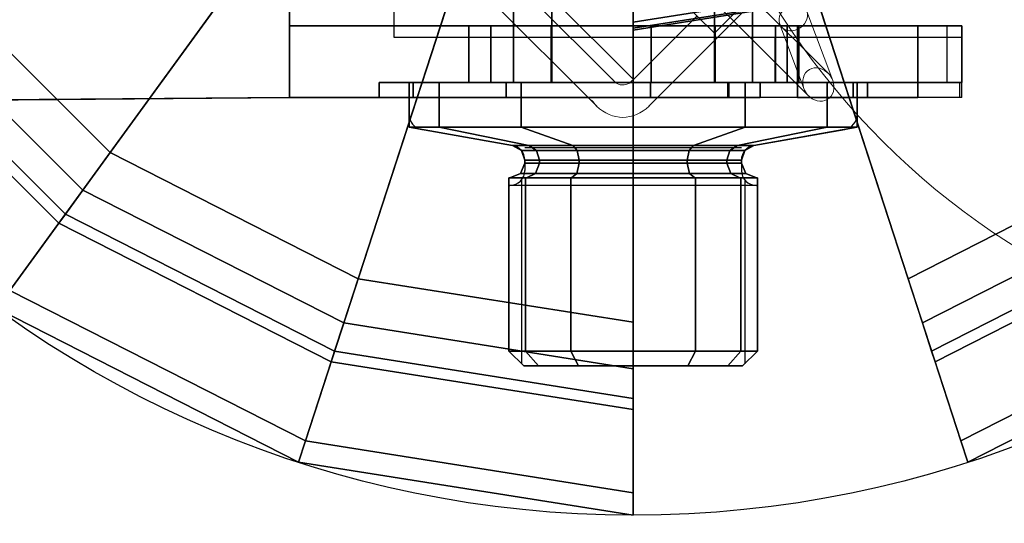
# Model space of a CAD drawing. Header units: millimetres. Extents: x -380244 to 257841, y -4400 to 11650.
# Tile 65 of 140: x 5537 to 5603, y 3819 to 3853. Entities that reach past the tile are written whole.
import ezdxf
from ezdxf import colors
from ezdxf.entities.mleader import LeaderData, LeaderLine
from ezdxf.math import Vec2, Vec3

# ---------------------------------------------------------------- set-up
doc = ezdxf.new("R2010")
doc.units = ezdxf.units.MM
for name, color, linetype in [('Equip2D', 250, 'Continuous'), ('Equip3D', 7, 'Continuous'), ('EquipAnnot', 5, 'Continuous'), ('Обмер', 6, 'Continuous'), ('Привязки Вент', 102, 'Continuous'), ('Привязки Электр', 1, 'Continuous'), ('Трапы', 54, 'Continuous')]:
    doc.layers.add(name, color=color, linetype=linetype)
doc.styles.add('GOST прямой', font='isocpeur.ttf', dxfattribs={"height": 2.5})
doc.styles.add('Выноски', font='isocpeur.ttf', dxfattribs={"height": 2.5})
doc.styles.add('Размеры', font='txt.shx', dxfattribs={"height": 2.5})
doc.dimstyles.new('Main', dxfattribs={"dimscale": 0, "dimtxt": 2.5, "dimasz": 1, "dimexe": 1.25, "dimexo": 0.625, "dimtad": 1, "dimdec": 1, "dimrnd": 0.5, "dimtxsty": 'Размеры', "dimblk": 'OBLIQUE', "dimcen": 2.5, "dimadec": 0, "dimazin": 0, "dimtfac": 1, "dimtdec": 1, "dimtmove": 1, "dimatfit": 2, "dimfxl": 1, "dimarcsym": 0})

# ---------------------------------------------------------------- blocks, each defined once
blk = doc.blocks.new('A$C63251f99')
at = {"color": 0, "linetype": 'Continuous', "lineweight": 0}
blk.add_arc((150, -180), 50, 90, 180, dxfattribs=at)
blk = doc.blocks.new('НСО1М-7_7Б')
at = {"layer": 'Equip2D'}
blk.add_blockref('A$C63251f99', (0, 0), dxfattribs=at)
at = {"layer": 'EquipAnnot', "style": 'GOST прямой', "flags": 1}
for tag, p in [('НАИМЕНОВАНИЕ', (0, 0)), ('РАЗМЕРЫ', (0, 0)), ('ОПИСАНИЕ', (0, -4.75)), ('ВЕС', (0, -4.75))]:
    blk.add_attdef(tag, p, '', height=2.5, dxfattribs=at)
at = {"layer": 'EquipAnnot', "style": 'GOST прямой'}
blk.add_attdef('НОМЕР', (339.657, -775.145), '', height=2.5, dxfattribs=at)
blk = doc.blocks.new('A$C65905cda')
at = {"color": 0, "linetype": 'Continuous', "lineweight": 0}
for p, q in [((523.397, -334.517), (528.014, -332.788)), ((527.526, -333.101), (520.512, -340.116)), ((529.053, -334.403), (524.047, -339.409)), ((524.368, -336.289), (528.566, -334.717)), ((506.187, -354.47), (524.471, -336.186)), ((524.23, -336.341), (524.368, -336.289)), ((529.361, -344.723), (522.648, -338.009)), ((522.728, -338.586), (524.849, -340.707)), ((524.047, -339.409), (521.926, -341.53)), ((524.849, -340.707), (510.707, -354.849)), ((527.947, -346.137), (523.683, -341.873)), ((529.73, -345.092), (529.361, -344.723)), ((516.633, -357.451), (527.947, -346.137)), ((528.07, -346.26), (527.947, -346.137)), ((517.924, -357.574), (528.07, -347.428)), ((519.092, -359.234), (529.73, -348.596))]:
    blk.add_line(p, q, dxfattribs=at)
for centre, major_axis, ratio, start_param, end_param in [((528.29, -333.752), (-0.984, -0.633), 0.847317, 4.461919, 4.880099), ((528.29, -333.752), (-0.984, -0.633), 0.847317, 1.738507, 4.461919), ((528.29, -333.752), (-0.984, -0.633), 0.847317, -1.403086, 1.320326), ((523.814, -335.429), (0.545, -0.847), 0.816831, -2.882181, 0.175256), ((523.814, -335.429), (0.545, -0.847), 0.816831, 0.259412, 3.316849), ((528.29, -333.752), (-0.984, -0.633), 0.847317, 1.320326, 1.738507), ((523.814, -335.429), (0.545, -0.847), 0.816831, 0.175256, 0.259412), ((527.24, -346.844), (3.251, 0), 0.838728, -0.697914, 0.697914), ((527.24, -346.844), (1.084, 0), 0.838728, -0.872883, 0.697914), ((527.24, -346.844), (3.251, 0), 0.838728, -0.872883, -0.697914)]:
    blk.add_ellipse(centre, major_axis=major_axis, ratio=ratio, start_param=start_param, end_param=end_param, dxfattribs=at)
blk = doc.blocks.new('Жироуловитель')
at = {"layer": 'Equip2D'}
blk.add_blockref('A$C65905cda', (0, 0), dxfattribs=at)
at = {"layer": 'EquipAnnot', "style": 'GOST прямой', "flags": 1}
blk.add_attdef('НАИМЕНОВАНИЕ', (0, 0), '', height=125, dxfattribs=at)
at = {"layer": 'EquipAnnot', "style": 'GOST прямой'}
blk.add_attdef('НОМЕР', (111.529, -550.01), '', height=125, dxfattribs=at)
blk = doc.blocks.new('Bestmax XL')
at = {"layer": 'Equip2D'}
for p, q in [((-44.5, -57), (-44.953, -5.044)), ((-44.5, -57), (-44.5, -86.431)), ((-35, -57), (-44.5, -57)), ((-40.5, -102), (-40.5, -64)), ((-40.5, -64), (-35, -64)), ((-45.661, -65), (-43.5, -65)), ((-43.5, -95), (-43.5, -65)), ((-47.721, -71.924), (-46.646, -65.826)), ((-46.5, -66.544), (-46.5, -93.456)), ((-61.5, -71.67), (-62.5, -72.67)), ((-61.5, -71.67), (-50.4, -71.67)), ((-61.5, -88.33), (-61.5, -71.67)), ((-50.4, -88.33), (-50.4, -71.67)), ((-37.8, -72), (-43.5, -72)), ((-62.5, -87.33), (-62.5, -72.67)), ((-50.032, -72.525), (-62.355, -72.525)), ((-48.706, -72.75), (-49.4, -72.75)), ((-47.867, -72.75), (-47.867, -87.25)), ((-44.5, -86.431), (-43.5, -86.431)), ((-61.5, -88.33), (-62.5, -87.33)), ((-50.032, -87.475), (-62.355, -87.475)), ((-48.706, -87.25), (-49.4, -87.25)), ((-61.5, -88.33), (-50.4, -88.33)), ((-47.721, -88.076), (-46.646, -94.174)), ((-37.8, -88), (-43.5, -88)), ((-43.5, -89.5), (-40.5, -89.5)), ((-45.661, -95), (-43.5, -95)), ((-44.5, -102), (-44.5, -95)), ((-43.5, -102), (-43.5, -95)), ((-44.5, -102), (-40.5, -102))]:
    blk.add_line(p, q, dxfattribs=at)
blk.add_circle((0, -80), 72.5, dxfattribs=at)
for centre, start, end in [((-45.661, -66), 90, 170), ((-49.4, -71.75), 180, 270), ((-48.706, -71.75), 270, 350), ((-49.4, -88.25), 90, 180), ((-48.706, -88.25), 10, 90), ((-45.661, -94), 190, 270)]:
    blk.add_arc(centre, 1, start, end, dxfattribs=at)
at = {"layer": 'Equip3D', "color": 154}
for points, invisible_edges in [([(-34.639, -15.656, 772.725), (-35, -57, 772), (-44.5, -57, 772), (-44.953, -5.044, 772.903)], 10), ([(-34.639, -15.656, 727.275), (-35, -57, 728), (-44.5, -57, 728), (-44.953, -5.044, 727.097)], 10), ([(-44.5, -65.278, 741.5), (-44.5, -71.5, 735.278), (-44.5, -67.298, 728), (-44.5, -57, 736.721)], 14), ([(-44.5, -63, 750), (-44.5, -57, 750), (-44.5, -57, 736.721), (-44.5, -65.278, 741.5)], 5), ([(-44.5, -67.298, 728), (-44.5, -57, 736.721), (-44.5, -57, 728)], 5), ([(-44.5, -63, 750), (-44.5, -57, 750), (-44.5, -57, 763.279), (-44.5, -65.278, 758.5)], 5), ([(-44.5, -65.278, 758.5), (-44.5, -71.5, 764.722), (-44.5, -67.298, 772), (-44.5, -57, 763.279)], 14), ([(-44.5, -67.298, 772), (-44.5, -57, 763.279), (-44.5, -57, 772), (-44.5, -67.298, 772)], 1), ([(-39.7, -69, 750), (-39.7, -57, 750), (-39.7, -57, 763.279), (-39.7, -70.474, 755.5)], 5), ([(-39.7, -69, 750), (-39.7, -70.474, 744.5), (-39.7, -57, 736.721), (-39.7, -57, 750)], 10), ([(-39.7, -70.474, 755.5), (-39.7, -74.5, 759.526), (-39.7, -67.298, 772), (-39.7, -57, 763.279)], 14), ([(-39.7, -57, 736.721), (-39.7, -67.298, 728), (-39.7, -74.5, 740.474), (-39.7, -70.474, 744.5)], 11), ([(-39.7, -57, 763.279), (-39.7, -57, 772), (-39.7, -67.298, 772)], 8), ([(-39.7, -57, 736.721), (-39.7, -57, 728), (-39.7, -67.298, 728)], 8), ([(-43.5, -70.474, 744.5), (-43.5, -69, 750), (-43.5, -63, 750), (-43.5, -65.278, 741.5)], 10), ([(-43.5, -69, 750), (-43.5, -70.474, 755.5), (-43.5, -65.278, 758.5), (-43.5, -63, 750)], 10), ([(-43.5, -71.5, 735.278), (-43.5, -74.5, 740.474), (-43.5, -70.474, 744.5), (-43.5, -65.278, 741.5)], 5), ([(-43.5, -70.474, 755.5), (-43.5, -74.5, 759.526), (-43.5, -71.5, 764.722), (-43.5, -65.278, 758.5)], 10), ([(-44.5, -71.5, 764.722), (-44.5, -80, 767), (-44.5, -80, 772), (-44.5, -67.298, 772)], 10), ([(-44.5, -71.5, 735.278), (-44.5, -80, 733), (-44.5, -80, 728), (-44.5, -67.298, 728)], 10), ([(-39.7, -80, 739), (-39.7, -80, 728), (-39.7, -67.298, 728), (-39.7, -74.5, 740.474)], 5), ([(-39.7, -74.5, 759.526), (-39.7, -67.298, 772), (-39.7, -80, 772), (-39.7, -80, 761)], 5), ([(-43.5, -80, 733), (-43.5, -80, 739), (-43.5, -74.5, 740.474), (-43.5, -71.5, 735.278)], 5), ([(-43.5, -74.5, 759.526), (-43.5, -80, 761), (-43.5, -80, 767), (-43.5, -71.5, 764.722)], 10), ([(-44.5, -80, 728), (-44.5, -80, 733), (-44.5, -88.5, 735.278), (-44.5, -91, 730.947)], 5), ([(-44.5, -80, 767), (-44.5, -81.167, 766.687), (-44.5, -86.332, 770.303), (-44.5, -80, 772)], 8), ([(-44.5, -86.332, 770.303), (-39.7, -86.332, 770.303), (-39.7, -80, 772), (-44.5, -80, 772)], 1), ([(-43.5, -88.5, 735.278), (-43.5, -85.5, 740.474), (-43.5, -80, 739), (-43.5, -80, 733)], 5), ([(-43.5, -81.167, 766.687), (-43.5, -80, 767), (-43.5, -80, 761), (-43.5, -81.21, 760.676)], 10), ([(-39.7, -85.5, 740.474), (-39.7, -91, 730.947), (-39.7, -80, 728), (-39.7, -80, 739)], 5), ([(-39.7, -80, 761), (-39.7, -81.21, 760.676), (-39.7, -91, 769.053), (-39.7, -80, 772)], 8), ([(-43.5, -81.21, 760.676), (-43.5, -81.167, 766.687), (-43.5, -86.332, 770.303), (-43.5, -91, 769.053)], 1), ([(-43.5, -94.722, 741.5), (-43.5, -89.526, 744.5), (-43.5, -85.5, 740.474), (-43.5, -88.5, 735.278)], 5), ([(-39.7, -89.526, 744.5), (-39.7, -99.053, 739), (-39.7, -91, 730.947), (-39.7, -85.5, 740.474)], 5), ([(-43.5, -91, 769.053), (-43.5, -86.332, 770.303), (-39.7, -86.332, 770.303), (-39.7, -91, 769.053)], 2), ([(-44.5, -88.5, 735.278), (-44.5, -91, 730.947), (-44.5, -99.053, 739), (-44.5, -94.722, 741.5)], 5), ([(-43.5, -94.722, 741.5), (-43.5, -89.526, 744.5), (-43.5, -90.305, 747.405), (-43.5, -95.692, 745.117)], 5), ([(-39.7, -90.305, 747.405), (-39.7, -102, 750), (-39.7, -99.053, 739), (-39.7, -89.526, 744.5)], 5), ([(-43.5, -90.305, 747.405), (-43.5, -101.035, 753.6), (-43.5, -102, 750)], 8), ([(-43.5, -90.305, 747.405), (-43.5, -102, 750), (-43.5, -101.846, 749.427), (-43.5, -95.692, 745.117)], 9), ([(-39.7, -90.305, 747.405), (-39.7, -101.035, 753.6), (-39.7, -102, 750)], 8), ([(-44.5, -99.053, 739), (-44.5, -94.722, 741.5), (-44.5, -95.692, 745.117), (-44.5, -101.846, 749.427)], 5), ([(-44.5, -99.053, 739), (-39.7, -99.053, 739), (-39.7, -101.846, 749.427), (-44.5, -101.846, 749.427)], 4), ([(-43.5, -101.846, 749.427), (-43.5, -102, 750), (-39.7, -102, 750), (-39.7, -101.846, 749.427)], 8)]:
    blk.add_3dface(points, dxfattribs=dict(at, invisible_edges=invisible_edges))
for points in [[(-44.5, -57, 772), (-44.953, -5.044, 772.903), (-44.953, -5.044, 727.097), (-44.5, -57, 728)], [(-39.7, -57, 728), (-44.5, -57, 728), (-44.5, -80, 728), (-39.7, -80, 728)], [(-39.7, -80, 772), (-44.5, -80, 772), (-44.5, -57, 772), (-39.7, -57, 772)], [(-39.7, -57, 772), (-35, -57, 772), (-35, -57, 728), (-39.7, -57, 728)], [(-44.5, -65.278, 741.5), (-43.5, -65.278, 741.5), (-43.5, -63, 750), (-44.5, -63, 750)], [(-44.5, -63, 750), (-43.5, -63, 750), (-43.5, -65.278, 758.5), (-44.5, -65.278, 758.5)], [(-44.5, -71.5, 735.278), (-43.5, -71.5, 735.278), (-43.5, -65.278, 741.5), (-44.5, -65.278, 741.5)], [(-44.5, -65.278, 758.5), (-43.5, -65.278, 758.5), (-43.5, -71.5, 764.722), (-44.5, -71.5, 764.722)], [(-43.5, -70.474, 744.5), (-39.7, -70.474, 744.5), (-39.7, -69, 750), (-43.5, -69, 750)], [(-39.7, -69, 750), (-39.7, -70.474, 755.5), (-43.5, -70.474, 755.5), (-43.5, -69, 750)], [(-39.7, -74.5, 740.474), (-43.5, -74.5, 740.474), (-43.5, -70.474, 744.5), (-39.7, -70.474, 744.5)], [(-39.7, -70.474, 755.5), (-39.7, -74.5, 759.526), (-43.5, -74.5, 759.526), (-43.5, -70.474, 755.5)], [(-43.5, -71.5, 764.722), (-44.5, -71.5, 764.722), (-44.5, -80, 767), (-43.5, -80, 767)], [(-43.5, -80, 733), (-44.5, -80, 733), (-44.5, -71.5, 735.278), (-43.5, -71.5, 735.278)], [(-43.5, -80, 739), (-39.7, -80, 739), (-39.7, -74.5, 740.474), (-43.5, -74.5, 740.474)], [(-39.7, -74.5, 759.526), (-43.5, -74.5, 759.526), (-43.5, -80, 761), (-39.7, -80, 761)], [(-43.5, -88.5, 735.278), (-44.5, -88.5, 735.278), (-44.5, -80, 733), (-43.5, -80, 733)], [(-39.7, -80, 728), (-39.7, -91, 730.947), (-44.5, -91, 730.947), (-44.5, -80, 728)], [(-44.5, -80, 767), (-44.5, -81.167, 766.687), (-43.5, -81.167, 766.687), (-43.5, -80, 767)], [(-43.5, -85.5, 740.474), (-39.7, -85.5, 740.474), (-39.7, -80, 739), (-43.5, -80, 739)], [(-43.5, -80, 761), (-43.5, -81.21, 760.676), (-39.7, -81.21, 760.676), (-39.7, -80, 761)], [(-43.5, -81.167, 766.687), (-44.5, -81.167, 766.687), (-44.5, -86.332, 770.303), (-43.5, -86.332, 770.303)], [(-43.5, -81.21, 760.676), (-43.5, -91, 769.053), (-43.5, -91.088, 768.964)], [(-43.5, -81.21, 760.676), (-43.5, -91.088, 768.964), (-39.7, -91.088, 768.964), (-39.7, -81.21, 760.676)], [(-39.7, -91, 769.053), (-39.7, -91.088, 768.964), (-39.7, -81.21, 760.676)], [(-43.5, -89.526, 744.5), (-39.7, -89.526, 744.5), (-39.7, -85.5, 740.474), (-43.5, -85.5, 740.474)], [(-43.5, -94.722, 741.5), (-44.5, -94.722, 741.5), (-44.5, -88.5, 735.278), (-43.5, -88.5, 735.278)], [(-43.5, -90.305, 747.405), (-39.7, -90.305, 747.405), (-39.7, -89.526, 744.5), (-43.5, -89.526, 744.5)], [(-43.5, -101.035, 753.6), (-39.7, -101.035, 753.6), (-39.7, -90.305, 747.405), (-43.5, -90.305, 747.405)], [(-39.7, -91, 730.947), (-39.7, -99.053, 739), (-44.5, -99.053, 739), (-44.5, -91, 730.947)], [(-39.7, -91, 769.053), (-39.7, -91.088, 768.964), (-43.5, -91.088, 768.964), (-43.5, -91, 769.053)], [(-43.5, -95.692, 745.117), (-44.5, -95.692, 745.117), (-44.5, -94.722, 741.5), (-43.5, -94.722, 741.5)], [(-43.5, -101.846, 749.427), (-44.5, -101.846, 749.427), (-44.5, -95.692, 745.117), (-43.5, -95.692, 745.117)], [(-43.5, -102, 750), (-43.5, -101.035, 753.6), (-39.7, -101.035, 753.6), (-39.7, -102, 750)]]:
    blk.add_3dface(points, dxfattribs=at)
at = {"layer": 'Equip3D', "color": 5}
for points in [[(-43.5, -67.01, 742.5), (-43.5, -72, 743.11), (-43.5, -72, 750), (-43.5, -65, 750)], [(-43.5, -72, 750), (-43.5, -65, 750), (-43.5, -67.01, 757.5), (-43.5, -72, 756.89)], [(-43.5, -74.55, 740.56), (-43.5, -72.5, 737.01), (-43.5, -67.01, 742.5), (-43.5, -72, 743.11)], [(-43.5, -67.01, 757.5), (-43.5, -72, 756.89), (-43.5, -74.55, 759.44), (-43.5, -72.5, 762.99)], [(-43.5, -80, 735), (-43.5, -80, 739.1), (-43.5, -74.55, 740.56), (-43.5, -72.5, 737.01)], [(-43.5, -74.55, 759.44), (-43.5, -72.5, 762.99), (-43.5, -80, 765), (-43.5, -80, 760.9)], [(-43.5, -85.45, 740.56), (-43.5, -87.5, 737.01), (-43.5, -80, 735), (-43.5, -80, 739.1)], [(-43.5, -80, 765), (-43.5, -80, 760.9), (-43.5, -85.45, 759.44), (-43.5, -87.5, 762.99)], [(-43.5, -92.99, 742.5), (-43.5, -88, 743.11), (-43.5, -85.45, 740.56), (-43.5, -87.5, 737.01)], [(-43.5, -85.45, 759.44), (-43.5, -87.5, 762.99), (-43.5, -92.99, 757.5), (-43.5, -88, 756.89)], [(-43.5, -88, 750), (-43.5, -95, 750), (-43.5, -92.99, 742.5), (-43.5, -88, 743.11)], [(-43.5, -92.99, 757.5), (-43.5, -88, 756.89), (-43.5, -88, 750), (-43.5, -95, 750)]]:
    blk.add_3dface(points, dxfattribs=at)
at = {"layer": 'Equip3D', "color": 184, "invisible_edges": 10}
for points in [[(-62.5, -72.67, 750), (-62.5, -73.652, 753.665), (-62.5, -80, 750)], [(-62.5, -73.652, 746.335), (-62.5, -72.67, 750), (-62.5, -80, 750)], [(-62.5, -73.652, 753.665), (-62.5, -76.335, 756.348), (-62.5, -80, 750)], [(-62.5, -76.335, 743.652), (-62.5, -73.652, 746.335), (-62.5, -80, 750)], [(-62.5, -76.335, 756.348), (-62.5, -80, 757.33), (-62.5, -80, 750)], [(-62.5, -80, 742.67), (-62.5, -76.335, 743.652), (-62.5, -80, 750)], [(-62.5, -83.665, 743.652), (-62.5, -80, 742.67), (-62.5, -80, 750)], [(-62.5, -86.348, 746.335), (-62.5, -83.665, 743.652), (-62.5, -80, 750)], [(-62.5, -87.33, 750), (-62.5, -86.348, 746.335), (-62.5, -80, 750)], [(-62.5, -80, 757.33), (-62.5, -83.665, 756.348), (-62.5, -80, 750)], [(-62.5, -86.348, 753.665), (-62.5, -87.33, 750), (-62.5, -80, 750)], [(-62.5, -83.665, 756.348), (-62.5, -86.348, 753.665), (-62.5, -80, 750)]]:
    blk.add_3dface(points, dxfattribs=at)
at = {"layer": 'EquipAnnot', "style": 'GOST прямой', "flags": 1}
for tag, p, height in [('НАИМЕНОВАНИЕ', (-139.236, -195.288), 250), ('ОПИСАНИЕ', (-139.236, -432.788), 125), ('РАЗМЕРЫ', (-139.236, -670.288), 125), ('ВЕС', (-139.236, -907.788), 125)]:
    blk.add_attdef(tag, p, '', height=height, dxfattribs=at)
at = {"layer": 'EquipAnnot', "style": 'GOST прямой'}
blk.add_attdef('НОМЕР', (-54.99, -341.87), '', height=125, dxfattribs=at)
at = {"layer": 'Equip3D', "color": 7}
mesh = blk.add_polymesh((20, 11), dxfattribs=dict(at, m_close=True))
for k, corner in enumerate([(-38.5, -80, 705), (-59.569, -80, 683.931), (-62.689, -80, 679.89), (-64.684, -80, 675.19), (-65.424, -80, 670.138), (-71, -80, 350.673), (-72.5, -80, 340), (-72.5, -80, 334.6), (-71, -80, 323.927), (-71, -80, 300), (0, -80, 300), (-36.616, -68.103, 705), (-56.653, -61.592, 683.931), (-59.621, -60.628, 679.89), (-61.518, -60.012, 675.19), (-62.222, -59.783, 670.138), (-67.525, -58.06, 350.673), (-68.952, -57.596, 340), (-68.952, -57.596, 334.6), (-67.525, -58.06, 323.927), (-67.525, -58.06, 300), (0, -80, 300), (-31.147, -57.37, 705), (-48.192, -44.986, 683.931), (-50.716, -43.152, 679.89), (-52.33, -41.98, 675.19), (-52.929, -41.545, 670.138), (-57.44, -38.267, 350.673), (-58.654, -37.386, 340), (-58.654, -37.386, 334.6), (-57.44, -38.267, 323.927), (-57.44, -38.267, 300), (0, -80, 300), (-22.63, -48.853, 705), (-35.014, -31.808, 683.931), (-36.848, -29.284, 679.89), (-38.02, -27.67, 675.19), (-38.455, -27.071, 670.138), (-41.733, -22.56, 350.673), (-42.614, -21.346, 340), (-42.614, -21.346, 334.6), (-41.733, -22.56, 323.927), (-41.733, -22.56, 300), (0, -80, 300), (-11.897, -43.384, 705), (-18.408, -23.347, 683.931), (-19.372, -20.379, 679.89), (-19.988, -18.482, 675.19), (-20.217, -17.778, 670.138), (-21.94, -12.475, 350.673), (-22.404, -11.048, 340), (-22.404, -11.048, 334.6), (-21.94, -12.475, 323.927), (-21.94, -12.475, 300), (0, -80, 300), (0, -41.5, 705), (0, -20.431, 683.931), (0, -17.311, 679.89), (0, -15.316, 675.19), (0, -14.576, 670.138), (0, -9, 350.673), (0, -7.5, 340), (0, -7.5, 334.6), (0, -9, 323.927), (0, -9, 300), (0, -80, 300), (11.897, -43.384, 705), (18.408, -23.347, 683.931), (19.372, -20.379, 679.89), (19.988, -18.482, 675.19), (20.217, -17.778, 670.138), (21.94, -12.475, 350.673), (22.404, -11.048, 340), (22.404, -11.048, 334.6), (21.94, -12.475, 323.927), (21.94, -12.475, 300), (0, -80, 300), (22.63, -48.853, 705), (35.014, -31.808, 683.931), (36.848, -29.284, 679.89), (38.02, -27.67, 675.19), (38.455, -27.071, 670.138), (41.733, -22.56, 350.673), (42.614, -21.346, 340), (42.614, -21.346, 334.6), (41.733, -22.56, 323.927), (41.733, -22.56, 300), (0, -80, 300), (31.147, -57.37, 705), (48.192, -44.986, 683.931), (50.716, -43.152, 679.89), (52.33, -41.98, 675.19), (52.929, -41.545, 670.138), (57.44, -38.267, 350.673), (58.654, -37.386, 340), (58.654, -37.386, 334.6), (57.44, -38.267, 323.927), (57.44, -38.267, 300), (0, -80, 300), (36.616, -68.103, 705), (56.653, -61.592, 683.931), (59.621, -60.628, 679.89), (61.518, -60.012, 675.19), (62.222, -59.783, 670.138), (67.525, -58.06, 350.673), (68.952, -57.596, 340), (68.952, -57.596, 334.6), (67.525, -58.06, 323.927), (67.525, -58.06, 300), (0, -80, 300), (38.5, -80, 705), (59.569, -80, 683.931), (62.689, -80, 679.89), (64.684, -80, 675.19), (65.424, -80, 670.138), (71, -80, 350.673), (72.5, -80, 340), (72.5, -80, 334.6), (71, -80, 323.927), (71, -80, 300), (0, -80, 300), (36.616, -91.897, 705), (56.653, -98.408, 683.931), (59.621, -99.372, 679.89), (61.518, -99.988, 675.19), (62.222, -100.217, 670.138), (67.525, -101.94, 350.673), (68.952, -102.404, 340), (68.952, -102.404, 334.6), (67.525, -101.94, 323.927), (67.525, -101.94, 300), (0, -80, 300), (31.147, -102.63, 705), (48.192, -115.014, 683.931), (50.716, -116.848, 679.89), (52.33, -118.02, 675.19), (52.929, -118.455, 670.138), (57.44, -121.733, 350.673), (58.654, -122.614, 340), (58.654, -122.614, 334.6), (57.44, -121.733, 323.927), (57.44, -121.733, 300), (0, -80, 300), (22.63, -111.147, 705), (35.014, -128.192, 683.931), (36.848, -130.716, 679.89), (38.02, -132.33, 675.19), (38.455, -132.929, 670.138), (41.733, -137.44, 350.673), (42.614, -138.654, 340), (42.614, -138.654, 334.6), (41.733, -137.44, 323.927), (41.733, -137.44, 300), (0, -80, 300), (11.897, -116.616, 705), (18.408, -136.653, 683.931), (19.372, -139.621, 679.89), (19.988, -141.518, 675.19), (20.217, -142.222, 670.138), (21.94, -147.525, 350.673), (22.404, -148.952, 340), (22.404, -148.952, 334.6), (21.94, -147.525, 323.927), (21.94, -147.525, 300), (0, -80, 300), (0, -118.5, 705), (0, -139.569, 683.931), (0, -142.689, 679.89), (0, -144.684, 675.19), (0, -145.424, 670.138), (0, -151, 350.673), (0, -152.5, 340), (0, -152.5, 334.6), (0, -151, 323.927), (0, -151, 300), (0, -80, 300), (-11.897, -116.616, 705), (-18.408, -136.653, 683.931), (-19.372, -139.621, 679.89), (-19.988, -141.518, 675.19), (-20.217, -142.222, 670.138), (-21.94, -147.525, 350.673), (-22.404, -148.952, 340), (-22.404, -148.952, 334.6), (-21.94, -147.525, 323.927), (-21.94, -147.525, 300), (0, -80, 300), (-22.63, -111.147, 705), (-35.014, -128.192, 683.931), (-36.848, -130.716, 679.89), (-38.02, -132.33, 675.19), (-38.455, -132.929, 670.138), (-41.733, -137.44, 350.673), (-42.614, -138.654, 340), (-42.614, -138.654, 334.6), (-41.733, -137.44, 323.927), (-41.733, -137.44, 300), (0, -80, 300), (-31.147, -102.63, 705), (-48.192, -115.014, 683.931), (-50.716, -116.848, 679.89), (-52.33, -118.02, 675.19), (-52.929, -118.455, 670.138), (-57.44, -121.733, 350.673), (-58.654, -122.614, 340), (-58.654, -122.614, 334.6), (-57.44, -121.733, 323.927), (-57.44, -121.733, 300), (0, -80, 300), (-36.616, -91.897, 705), (-56.653, -98.408, 683.931), (-59.621, -99.372, 679.89), (-61.518, -99.988, 675.19), (-62.222, -100.217, 670.138), (-67.525, -101.94, 350.673), (-68.952, -102.404, 340), (-68.952, -102.404, 334.6), (-67.525, -101.94, 323.927), (-67.525, -101.94, 300), (0, -80, 300)]):
    mesh.set_mesh_vertex(divmod(k, 11), corner)
at = {"layer": 'Equip3D', "color": 5}
mesh = blk.add_polymesh((20, 14), dxfattribs=dict(at, m_close=True))
for k, corner in enumerate([(-27, -80, 766.5), (-27, -80, 759), (-27.331, -80, 757.212), (-28.278, -80, 755.661), (-36.777, -80, 746.189), (-37.536, -80, 744.948), (-37.8, -80, 743.517), (-37.8, -80, 728.664), (-38.031, -80, 727.161), (-38.704, -80, 725.796), (-39.457, -80, 724.721), (-39.861, -80, 723.902), (-40, -80, 723), (-40, -80, 705), (-25.679, -88.343, 766.5), (-25.679, -88.343, 759), (-25.993, -88.446, 757.212), (-26.894, -88.739, 755.661), (-34.977, -91.365, 746.189), (-35.698, -91.599, 744.948), (-35.95, -91.681, 743.517), (-35.95, -91.681, 728.664), (-36.17, -91.752, 727.161), (-36.81, -91.96, 725.796), (-37.526, -92.193, 724.721), (-37.91, -92.318, 723.902), (-38.042, -92.361, 723), (-38.042, -92.361, 705), (-21.843, -95.87, 766.5), (-21.843, -95.87, 759), (-22.111, -96.064, 757.212), (-22.878, -96.622, 755.661), (-29.753, -101.617, 746.189), (-30.367, -102.063, 744.948), (-30.581, -102.218, 743.517), (-30.581, -102.218, 728.664), (-30.768, -102.354, 727.161), (-31.312, -102.75, 725.796), (-31.922, -103.193, 724.721), (-32.248, -103.43, 723.902), (-32.361, -103.511, 723), (-32.361, -103.511, 705), (-15.87, -101.843, 766.5), (-15.87, -101.843, 759), (-16.064, -102.111, 757.212), (-16.622, -102.878, 755.661), (-21.617, -109.753, 746.189), (-22.063, -110.367, 744.948), (-22.218, -110.581, 743.517), (-22.218, -110.581, 728.664), (-22.354, -110.768, 727.161), (-22.75, -111.312, 725.796), (-23.193, -111.922, 724.721), (-23.43, -112.248, 723.902), (-23.511, -112.361, 723), (-23.511, -112.361, 705), (-8.343, -105.679, 766.5), (-8.343, -105.679, 759), (-8.446, -105.993, 757.212), (-8.739, -106.894, 755.661), (-11.365, -114.977, 746.189), (-11.599, -115.698, 744.948), (-11.681, -115.95, 743.517), (-11.681, -115.95, 728.664), (-11.752, -116.17, 727.161), (-11.96, -116.81, 725.796), (-12.193, -117.526, 724.721), (-12.318, -117.91, 723.902), (-12.361, -118.042, 723), (-12.361, -118.042, 705), (0, -107, 766.5), (0, -107, 759), (0, -107.331, 757.212), (0, -108.278, 755.661), (0, -116.777, 746.189), (0, -117.536, 744.948), (0, -117.8, 743.517), (0, -117.8, 728.664), (0, -118.031, 727.161), (0, -118.704, 725.796), (0, -119.457, 724.721), (0, -119.861, 723.902), (0, -120, 723), (0, -120, 705), (8.343, -105.679, 766.5), (8.343, -105.679, 759), (8.446, -105.993, 757.212), (8.739, -106.894, 755.661), (11.365, -114.977, 746.189), (11.599, -115.698, 744.948), (11.681, -115.95, 743.517), (11.681, -115.95, 728.664), (11.752, -116.17, 727.161), (11.96, -116.81, 725.796), (12.193, -117.526, 724.721), (12.318, -117.91, 723.902), (12.361, -118.042, 723), (12.361, -118.042, 705), (15.87, -101.843, 766.5), (15.87, -101.843, 759), (16.064, -102.111, 757.212), (16.622, -102.878, 755.661), (21.617, -109.753, 746.189), (22.063, -110.367, 744.948), (22.218, -110.581, 743.517), (22.218, -110.581, 728.664), (22.354, -110.768, 727.161), (22.75, -111.312, 725.796), (23.193, -111.922, 724.721), (23.43, -112.248, 723.902), (23.511, -112.361, 723), (23.511, -112.361, 705), (21.843, -95.87, 766.5), (21.843, -95.87, 759), (22.111, -96.064, 757.212), (22.878, -96.622, 755.661), (29.753, -101.617, 746.189), (30.367, -102.063, 744.948), (30.581, -102.218, 743.517), (30.581, -102.218, 728.664), (30.768, -102.354, 727.161), (31.312, -102.75, 725.796), (31.922, -103.193, 724.721), (32.248, -103.43, 723.902), (32.361, -103.511, 723), (32.361, -103.511, 705), (25.679, -88.343, 766.5), (25.679, -88.343, 759), (25.993, -88.446, 757.212), (26.894, -88.739, 755.661), (34.977, -91.365, 746.189), (35.698, -91.599, 744.948), (35.95, -91.681, 743.517), (35.95, -91.681, 728.664), (36.17, -91.752, 727.161), (36.81, -91.96, 725.796), (37.526, -92.193, 724.721), (37.91, -92.318, 723.902), (38.042, -92.361, 723), (38.042, -92.361, 705), (27, -80, 766.5), (27, -80, 759), (27.331, -80, 757.212), (28.278, -80, 755.661), (36.777, -80, 746.189), (37.536, -80, 744.948), (37.8, -80, 743.517), (37.8, -80, 728.664), (38.031, -80, 727.161), (38.704, -80, 725.796), (39.457, -80, 724.721), (39.861, -80, 723.902), (40, -80, 723), (40, -80, 705), (25.679, -71.657, 766.5), (25.679, -71.657, 759), (25.993, -71.554, 757.212), (26.894, -71.261, 755.661), (34.977, -68.635, 746.189), (35.698, -68.401, 744.948), (35.95, -68.319, 743.517), (35.95, -68.319, 728.664), (36.17, -68.248, 727.161), (36.81, -68.04, 725.796), (37.526, -67.807, 724.721), (37.91, -67.682, 723.902), (38.042, -67.639, 723), (38.042, -67.639, 705), (21.843, -64.13, 766.5), (21.843, -64.13, 759), (22.111, -63.936, 757.212), (22.878, -63.378, 755.661), (29.753, -58.383, 746.189), (30.367, -57.937, 744.948), (30.581, -57.782, 743.517), (30.581, -57.782, 728.664), (30.768, -57.646, 727.161), (31.312, -57.25, 725.796), (31.922, -56.807, 724.721), (32.248, -56.57, 723.902), (32.361, -56.489, 723), (32.361, -56.489, 705), (15.87, -58.157, 766.5), (15.87, -58.157, 759), (16.064, -57.889, 757.212), (16.622, -57.122, 755.661), (21.617, -50.247, 746.189), (22.063, -49.633, 744.948), (22.218, -49.419, 743.517), (22.218, -49.419, 728.664), (22.354, -49.232, 727.161), (22.75, -48.688, 725.796), (23.193, -48.078, 724.721), (23.43, -47.752, 723.902), (23.511, -47.639, 723), (23.511, -47.639, 705), (8.343, -54.321, 766.5), (8.343, -54.321, 759), (8.446, -54.007, 757.212), (8.739, -53.106, 755.661), (11.365, -45.023, 746.189), (11.599, -44.302, 744.948), (11.681, -44.05, 743.517), (11.681, -44.05, 728.664), (11.752, -43.83, 727.161), (11.96, -43.19, 725.796), (12.193, -42.474, 724.721), (12.318, -42.09, 723.902), (12.361, -41.958, 723), (12.361, -41.958, 705), (0, -53, 766.5), (0, -53, 759), (0, -52.669, 757.212), (0, -51.722, 755.661), (0, -43.223, 746.189), (0, -42.464, 744.948), (0, -42.2, 743.517), (0, -42.2, 728.664), (0, -41.969, 727.161), (0, -41.296, 725.796), (0, -40.543, 724.721), (0, -40.139, 723.902), (0, -40, 723), (0, -40, 705), (-8.343, -54.321, 766.5), (-8.343, -54.321, 759), (-8.446, -54.007, 757.212), (-8.739, -53.106, 755.661), (-11.365, -45.023, 746.189), (-11.599, -44.302, 744.948), (-11.681, -44.05, 743.517), (-11.681, -44.05, 728.664), (-11.752, -43.83, 727.161), (-11.96, -43.19, 725.796), (-12.193, -42.474, 724.721), (-12.318, -42.09, 723.902), (-12.361, -41.958, 723), (-12.361, -41.958, 705), (-15.87, -58.157, 766.5), (-15.87, -58.157, 759), (-16.064, -57.889, 757.212), (-16.622, -57.122, 755.661), (-21.617, -50.247, 746.189), (-22.063, -49.633, 744.948), (-22.218, -49.419, 743.517), (-22.218, -49.419, 728.664), (-22.354, -49.232, 727.161), (-22.75, -48.688, 725.796), (-23.193, -48.078, 724.721), (-23.43, -47.752, 723.902), (-23.511, -47.639, 723), (-23.511, -47.639, 705), (-21.843, -64.13, 766.5), (-21.843, -64.13, 759), (-22.111, -63.936, 757.212), (-22.878, -63.378, 755.661), (-29.753, -58.383, 746.189), (-30.367, -57.937, 744.948), (-30.581, -57.782, 743.517), (-30.581, -57.782, 728.664), (-30.768, -57.646, 727.161), (-31.312, -57.25, 725.796), (-31.922, -56.807, 724.721), (-32.248, -56.57, 723.902), (-32.361, -56.489, 723), (-32.361, -56.489, 705), (-25.679, -71.657, 766.5), (-25.679, -71.657, 759), (-25.993, -71.554, 757.212), (-26.894, -71.261, 755.661), (-34.977, -68.635, 746.189), (-35.698, -68.401, 744.948), (-35.95, -68.319, 743.517), (-35.95, -68.319, 728.664), (-36.17, -68.248, 727.161), (-36.81, -68.04, 725.796), (-37.526, -67.807, 724.721), (-37.91, -67.682, 723.902), (-38.042, -67.639, 723), (-38.042, -67.639, 705)]):
    mesh.set_mesh_vertex(divmod(k, 14), corner)
mesh = blk.add_polymesh((12, 11), dxfattribs=dict(at, m_close=True))
for k, corner in enumerate([(-62.5, -80, 757.33), (-61.5, -80, 758.33), (-49.9, -80, 758.33), (-49.9, -80, 758.25), (-49.607, -80, 757.543), (-48.9, -80, 757.25), (-48.706, -80, 757.25), (-48.063, -80, 757.484), (-47.721, -80, 758.076), (-46.5, -80, 765), (-43.5, -80, 765), (-62.5, -83.665, 756.348), (-61.5, -84.165, 757.214), (-49.9, -84.165, 757.214), (-49.9, -84.125, 757.145), (-49.607, -83.771, 756.532), (-48.9, -83.625, 756.279), (-48.706, -83.625, 756.279), (-48.063, -83.742, 756.481), (-47.721, -84.038, 756.994), (-46.5, -87.5, 762.99), (-43.5, -87.5, 762.99), (-62.5, -86.348, 753.665), (-61.5, -87.214, 754.165), (-49.9, -87.214, 754.165), (-49.9, -87.145, 754.125), (-49.607, -86.532, 753.771), (-48.9, -86.279, 753.625), (-48.706, -86.279, 753.625), (-48.063, -86.481, 753.742), (-47.721, -86.994, 754.038), (-46.5, -92.99, 757.5), (-43.5, -92.99, 757.5), (-62.5, -87.33, 750), (-61.5, -88.33, 750), (-49.9, -88.33, 750), (-49.9, -88.25, 750), (-49.607, -87.543, 750), (-48.9, -87.25, 750), (-48.706, -87.25, 750), (-48.063, -87.484, 750), (-47.721, -88.076, 750), (-46.5, -95, 750), (-43.5, -95, 750), (-62.5, -86.348, 746.335), (-61.5, -87.214, 745.835), (-49.9, -87.214, 745.835), (-49.9, -87.145, 745.875), (-49.607, -86.532, 746.229), (-48.9, -86.279, 746.375), (-48.706, -86.279, 746.375), (-48.063, -86.481, 746.258), (-47.721, -86.994, 745.962), (-46.5, -92.99, 742.5), (-43.5, -92.99, 742.5), (-62.5, -83.665, 743.652), (-61.5, -84.165, 742.786), (-49.9, -84.165, 742.786), (-49.9, -84.125, 742.855), (-49.607, -83.771, 743.468), (-48.9, -83.625, 743.721), (-48.706, -83.625, 743.721), (-48.063, -83.742, 743.519), (-47.721, -84.038, 743.006), (-46.5, -87.5, 737.01), (-43.5, -87.5, 737.01), (-62.5, -80, 742.67), (-61.5, -80, 741.67), (-49.9, -80, 741.67), (-49.9, -80, 741.75), (-49.607, -80, 742.457), (-48.9, -80, 742.75), (-48.706, -80, 742.75), (-48.063, -80, 742.516), (-47.721, -80, 741.924), (-46.5, -80, 735), (-43.5, -80, 735), (-62.5, -76.335, 743.652), (-61.5, -75.835, 742.786), (-49.9, -75.835, 742.786), (-49.9, -75.875, 742.855), (-49.607, -76.229, 743.468), (-48.9, -76.375, 743.721), (-48.706, -76.375, 743.721), (-48.063, -76.258, 743.519), (-47.721, -75.962, 743.006), (-46.5, -72.5, 737.01), (-43.5, -72.5, 737.01), (-62.5, -73.652, 746.335), (-61.5, -72.786, 745.835), (-49.9, -72.786, 745.835), (-49.9, -72.855, 745.875), (-49.607, -73.468, 746.229), (-48.9, -73.721, 746.375), (-48.706, -73.721, 746.375), (-48.063, -73.519, 746.258), (-47.721, -73.006, 745.962), (-46.5, -67.01, 742.5), (-43.5, -67.01, 742.5), (-62.5, -72.67, 750), (-61.5, -71.67, 750), (-49.9, -71.67, 750), (-49.9, -71.75, 750), (-49.607, -72.457, 750), (-48.9, -72.75, 750), (-48.706, -72.75, 750), (-48.063, -72.516, 750), (-47.721, -71.924, 750), (-46.5, -65, 750), (-43.5, -65, 750), (-62.5, -73.652, 753.665), (-61.5, -72.786, 754.165), (-49.9, -72.786, 754.165), (-49.9, -72.855, 754.125), (-49.607, -73.468, 753.771), (-48.9, -73.721, 753.625), (-48.706, -73.721, 753.625), (-48.063, -73.519, 753.742), (-47.721, -73.006, 754.038), (-46.5, -67.01, 757.5), (-43.5, -67.01, 757.5), (-62.5, -76.335, 756.348), (-61.5, -75.835, 757.214), (-49.9, -75.835, 757.214), (-49.9, -75.875, 757.145), (-49.607, -76.229, 756.532), (-48.9, -76.375, 756.279), (-48.706, -76.375, 756.279), (-48.063, -76.258, 756.481), (-47.721, -75.962, 756.994), (-46.5, -72.5, 762.99), (-43.5, -72.5, 762.99)]):
    mesh.set_mesh_vertex(divmod(k, 11), corner)
mesh = blk.add_polymesh((2, 10), dxfattribs=dict(at, n_close=True))
for k, corner in enumerate([(-37.8, -85.45, 759.44), (-37.8, -80, 760.9), (-37.8, -74.55, 759.44), (-37.8, -72, 756.89), (-37.8, -72, 743.11), (-37.8, -74.55, 740.56), (-37.8, -80, 739.1), (-37.8, -85.45, 740.56), (-37.8, -88, 743.11), (-37.8, -88, 756.89), (-43.5, -85.45, 759.44), (-43.5, -80, 760.9), (-43.5, -74.55, 759.44), (-43.5, -72, 756.89), (-43.5, -72, 743.11), (-43.5, -74.55, 740.56), (-43.5, -80, 739.1), (-43.5, -85.45, 740.56), (-43.5, -88, 743.11), (-43.5, -88, 756.89)]):
    mesh.set_mesh_vertex(divmod(k, 10), corner)
blk = doc.blocks.new('_Oblique')
at = {"color": 0, "linetype": 'ByBlock', "lineweight": -2}
blk.add_line((-0.5, -0.5), (0.5, 0.5), dxfattribs=at)
blk = doc.blocks.new('*D385')
at = {"layer": 'Defpoints', "color": 0, "transparency": 16777216}
for p in [(5450, 3680), (5450, 3680), (6512, 3680)]:
    blk.add_point(p, dxfattribs=at)
at = {"layer": 'Трапы', "color": 0, "lineweight": -2, "transparency": 16777216}
for p, q in [((5450, 3711.25), (5450, 3742.5)), ((6512, 3711.25), (6512, 3742.5)), ((6512, 3680), (5450, 3680))]:
    blk.add_line(p, q, dxfattribs=at)
at = {"layer": 'Трапы', "color": 0, "lineweight": -2, "transparency": 16777216, "xscale": 50, "yscale": 50, "zscale": 50, "rotation": 180}
blk.add_blockref('_Oblique', (5450, 3680), dxfattribs=at)
at = {"layer": 'Трапы', "color": 0, "lineweight": -2, "transparency": 16777216, "xscale": 50, "yscale": 50, "zscale": 50}
blk.add_blockref('_Oblique', (6512, 3680), dxfattribs=at)
at = {"layer": 'Трапы', "color": 0, "transparency": 16777216, "insert": (5981, 3773.75), "char_height": 125, "attachment_point": 5, "style": 'Размеры'}
blk.add_mtext('1062', dxfattribs=at)
blk = doc.blocks.new('Вент решетка 600x600')
at = {"layer": 'Привязки Вент'}
h = blk.add_hatch(dxfattribs=at)
h.set_pattern_fill('ANGLE', color=256, scale=300)
h.set_pattern_definition([(0, (-34644.045, -18047.86), (0, 82.5), [60, -22.5]), (90, (-34644.045, -18047.86), (-82.5, 5e-15), [60, -22.5])])
h.paths.add_polyline_path([(0, 0), (600, 0), (600, 600), (0, 600)])
blk = doc.blocks.new('*D476')
at = {"layer": 'Defpoints', "color": 0, "transparency": 16777216}
for p in [(5450, 5230), (5450, 1730), (5723.359, 1730)]:
    blk.add_point(p, dxfattribs=at)
at = {"layer": 'Обмер', "color": 0, "lineweight": -2, "transparency": 16777216}
for p, q in [((5481.25, 5230), (5785.859, 5230)), ((5723.359, 5230), (5723.359, 1730)), ((5481.25, 1730), (5785.859, 1730))]:
    blk.add_line(p, q, dxfattribs=at)
at = {"layer": 'Обмер', "color": 0, "lineweight": -2, "transparency": 16777216, "xscale": 50, "yscale": 50, "zscale": 50}
for p, rotation in [((5723.359, 5230), 90), ((5723.359, 1730), 270)]:
    blk.add_blockref('_Oblique', p, dxfattribs=dict(at, rotation=rotation))
at = {"layer": 'Обмер', "color": 0, "transparency": 16777216, "insert": (5629.609, 3480), "char_height": 125, "attachment_point": 5, "rotation": 90, "style": 'Размеры'}
blk.add_mtext('3500', dxfattribs=at)

msp = doc.modelspace()

# ---------------------------------------------------------------- block references
for name, p, rotation in [('НСО1М-7_7Б', (5450, 3730), 90), ('Жироуловитель', (5924.073, 4376.759), 270), ('Bestmax XL', (5497.919, 3892.11), 90)]:
    msp.add_blockref(name, p, dxfattribs=dict(rotation=rotation))
at = {"layer": 'Привязки Вент'}
msp.add_blockref('Вент решетка 600x600', (5450, 3780), dxfattribs=at)

# ---------------------------------------------------------------- dimensions: what is measured, and where the dimension line sits
at = {"layer": 'Обмер'}
dim = msp.add_linear_dim(base=(5723.359, 1730), p1=(5450, 5230), p2=(5450, 1730), angle=90, dimstyle='Main', dxfattribs=at)
dim.commit()
dim.dimension.update_dxf_attribs({"geometry": '*D476', "text_midpoint": (5629.609, 3480)})
at = {"layer": 'Трапы'}
dim = msp.add_linear_dim(base=(5450, 3680), p1=(6512, 3680), p2=(5450, 3680), dimstyle='Main', dxfattribs=at)
dim.commit()
dim.dimension.update_dxf_attribs({"geometry": '*D385', "text_midpoint": (5981, 3773.75)})

# ---------------------------------------------------------------- leaders
at = {"layer": 'Привязки Электр'}
ml = msp.add_multileader_mtext('Standard', dxfattribs=at)
ml.set_content('{\\C256;Э1Ф 220 0,35кВт розетка h=2200, поз.1}', color=256, style='Выноски')
ml.set_leader_properties()
ml.build(insert=Vec2(0, 0))
ml.multileader.update_dxf_attribs({"text_left_attachment_type": 6, "text_right_attachment_type": 6, "arrow_head_size": 60, "scale": 50})
ctx = ml.context
ctx.base_point, ctx.scale, ctx.char_height, ctx.arrow_head_size, ctx.landing_gap_size, ctx.plane_origin = Vec3(-1077.424, 4942.641), 50, 125, 60, 100, Vec3(7850, 1730)
ctx.left_attachment, ctx.right_attachment, ctx.text_align_type = 6, 6, 2
notes = []
notes.append((ctx, [(0, (1, 1, 0), (2597.576, 4942.641), (-1, 0), 400, [(0, [(7850, 1730)], 0, [])])]))
ctx.mtext.insert, ctx.mtext.alignment, ctx.mtext.flow_direction = Vec3(2097.576, 5105.141), 3, 5
ml = msp.add_multileader_mtext('Standard', dxfattribs=at)
ml.set_content('Э1Ф 220 2,5кВт розетка h=1400, поз.31\\PЭ1Ф 220 1,5кВт розетка h=1400, поз.32', color=256, style='Выноски')
ml.set_leader_properties()
ml.build(insert=Vec2(0, 0))
ml.multileader.update_dxf_attribs({"text_left_attachment_type": 6, "text_right_attachment_type": 6, "arrow_head_size": 60, "scale": 50})
ctx = ml.context
ctx.base_point, ctx.scale, ctx.char_height, ctx.arrow_head_size, ctx.landing_gap_size, ctx.plane_origin = Vec3(-1064.924, 4515.327), 50, 125, 60, 100, Vec3(7500, 1580)
ctx.left_attachment, ctx.right_attachment, ctx.text_align_type = 6, 6, 2
notes.append((ctx, [(0, (1, 1, 0), (2597.576, 4515.327), (-1, 0), 400, [(0, [(7500, 1580)], 0, [])])]))
ctx.mtext.insert, ctx.mtext.width, ctx.mtext.alignment, ctx.mtext.flow_direction = Vec3(2097.576, 4677.827), 4126.61689, 3, 5
ml = msp.add_multileader_mtext('Standard', dxfattribs=at)
ml.set_content('Э1Ф 220 0,22кВт розетка h=50, поз.16\\PЭ1Ф 220 0,9кВт розетка h=1200, поз.17\\PЭ1Ф 220 1,6кВт розетка h=1200, поз.18\\PЭ1Ф 220 7кВт розетка h=1200, поз.19', color=256, style='Выноски')
ml.set_leader_properties()
ml.build(insert=Vec2(0, 0))
ml.multileader.update_dxf_attribs({"text_left_attachment_type": 6, "text_right_attachment_type": 6, "arrow_head_size": 60, "scale": 50})
ctx = ml.context
ctx.base_point, ctx.scale, ctx.char_height, ctx.arrow_head_size, ctx.landing_gap_size, ctx.plane_origin = Vec3(-1052.424, 3854.956), 50, 125, 60, 100, Vec3(6650, 1730)
ctx.left_attachment, ctx.right_attachment, ctx.text_align_type = 6, 6, 2
notes.append((ctx, [(0, (1, 1, 0), (2597.576, 3854.956), (-1, 0), 400, [(0, [(6750, 1730)], 0, [])])]))
ctx.mtext.insert, ctx.mtext.width, ctx.mtext.alignment, ctx.mtext.flow_direction = Vec3(2097.576, 4017.456), 3672.31451, 3, 5
for ctx, leaders in notes:
    for number, flags, end, landing, length, lines in leaders:
        leader = LeaderData()
        leader.index, (leader.has_last_leader_line, leader.has_dogleg_vector, leader.attachment_direction) = number, flags
        leader.last_leader_point, leader.dogleg_vector, leader.dogleg_length = Vec3(end), Vec3(landing), length
        for number, points, colour, breaks in lines:
            line = LeaderLine()
            line.index, line.vertices, line.color, line.breaks = number, Vec3.list(points), colors.encode_raw_color(colour), breaks
            leader.lines.append(line)
        ctx.leaders.append(leader)

doc.saveas('drawing.dxf')
